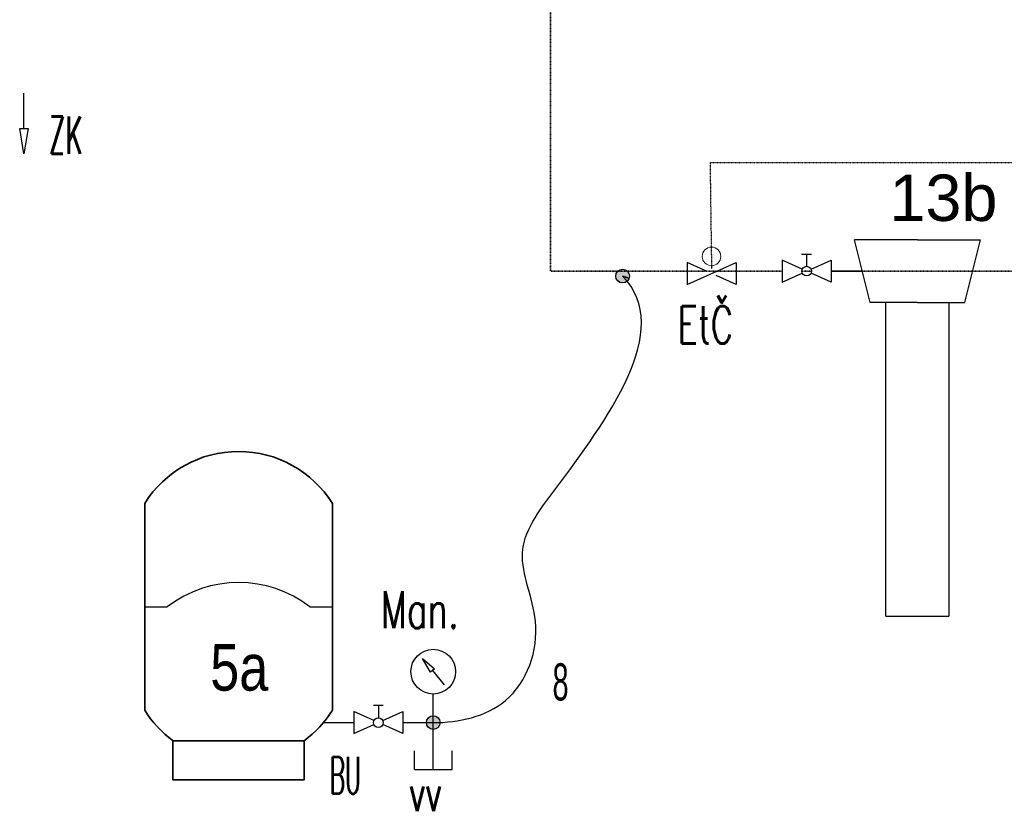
# Model space of a CAD drawing. Header units: millimetres. Extents: x -98431657 to -98227415, y -465497820 to -465456067.
# Tile 37 of 63: x -98397678 to -98396353, y -465490137 to -465489072. Entities that reach past the tile are written whole.
import ezdxf

# ---------------------------------------------------------------- set-up
doc = ezdxf.new("R2010")
doc.units = ezdxf.units.MM
doc.linetypes.add('Carkovana 0.5x', pattern=[0.14, 0.1, -0.04])
doc.linetypes.add('Teckovana', pattern=[0.06, 0, -0.06])
for name, color, linetype, lineweight in [('kanalizace nová', 4, 'Continuous', 18), ('WPF 2 - vrt', 7, 'Continuous', 25), ('základ', 7, 'Continuous', 25)]:
    doc.layers.add(name, color=color, linetype=linetype, lineweight=lineweight)
doc.styles.add('ARIAL', font='arial.ttf')
doc.styles.add('ARIALNARROW', font='ARIALN.TTF')
doc.styles.add('ROMANS', font='romans__.ttf')

msp = doc.modelspace()

# ---------------------------------------------------------------- hatches: boundary and pattern name
at = {"layer": 'základ', "true_color": 0x000000}
msp.add_hatch(color=18, dxfattribs=at).paths.add_polyline_path([(-98396876, -465489416.6), (-98396875.8, -465489418.5), (-98396875.3, -465489420.3), (-98396874.4, -465489421.9), (-98396873.2, -465489423.3), (-98396871.7, -465489424.4), (-98396870, -465489425.3), (-98396868.2, -465489425.7), (-98396866.4, -465489425.8), (-98396864.5, -465489425.5), (-98396862.8, -465489424.9), (-98396861.2, -465489423.9), (-98396859.8, -465489422.6), (-98396858.8, -465489421.1), (-98396858, -465489419.4), (-98396857.6, -465489417.6), (-98396857.6, -465489415.7), (-98396858, -465489413.9), (-98396858.8, -465489412.1), (-98396859.8, -465489410.6), (-98396861.2, -465489409.3), (-98396862.8, -465489408.3), (-98396864.5, -465489407.7), (-98396866.4, -465489407.4), (-98396868.2, -465489407.5), (-98396870, -465489408), (-98396871.7, -465489408.8), (-98396963.7, -465489409.9), (-98396874.4, -465489411.4), (-98396875.3, -465489413), (-98396875.8, -465489414.8)])
msp.add_hatch(color=18, dxfattribs=at).paths.add_polyline_path([(-98397130.8, -465490017.4), (-98397130.6, -465490015.5), (-98397130.1, -465490013.7), (-98397129.2, -465490012.1), (-98397127.9, -465490010.7), (-98397126.5, -465490009.5), (-98397124.8, -465490008.7), (-98397123, -465490008.2), (-98397121.1, -465490008.2), (-98397119.3, -465490008.4), (-98397117.5, -465490009.1), (-98397115.9, -465490010.1), (-98397114.6, -465490011.4), (-98397113.5, -465490012.9), (-98397112.8, -465490014.6), (-98397112.4, -465490016.4), (-98397112.4, -465490018.3), (-98397112.8, -465490020.1), (-98397113.5, -465490021.8), (-98397114.6, -465490023.4), (-98397115.9, -465490024.6), (-98397117.5, -465490025.6), (-98397119.3, -465490026.3), (-98397121.1, -465490026.6), (-98397123, -465490026.5), (-98397124.8, -465490026), (-98397126.5, -465490025.2), (-98397127.9, -465490024), (-98397129.2, -465490022.6), (-98397130.1, -465490021), (-98397130.6, -465490019.2)], flags=16)

# ---------------------------------------------------------------- linework, layer by layer
at = {"layer": 'kanalizace nová', "color": 0, "linetype": 'Continuous', "lineweight": 13}
msp.add_circle((-98396747.1, -465489390.1), 12.5, dxfattribs=at)
at = {"layer": 'WPF 2 - vrt'}
msp.add_line((-98397672.6, -465489218.1), (-98397672.6, -465489170.5), dxfattribs=at)
msp.add_lwpolyline([(-98397678.2, -465489218.1), (-98397666.9, -465489218.1), (-98397672.6, -465489251.9), (-98397678.2, -465489218.1)], close=True, dxfattribs=at)
at = {"layer": 'základ', "color": 171, "linetype": 'Carkovana 0.5x', "lineweight": 35, "true_color": 0x7070ff}
for p, q in [((-98396963.7, -465489409.9), (-98396963.7, -465488663.4)), ((-98396788, -465489409.9), (-98396963.7, -465489409.9)), ((-98396652.2, -465489409.9), (-98396963.7, -465489409.9)), ((-98396612.6, -465489409.9), (-98396625.6, -465489409.9)), ((-98396543.9, -465489409.9), (-98396586.1, -465489409.9)), ((-98396197.6, -465489409.9), (-98396586.1, -465489409.9)), ((-98396858, -465489419.4), (-98396866.8, -465489416.6))]:
    msp.add_line(p, q, dxfattribs=at)
at = {"layer": 'základ', "linetype": 'Teckovana'}
for q in [(-98396747.1, -465489406.4), (-98395840.6, -465489263.9)]:
    msp.add_line((-98396749.1, -465489263.9), q, dxfattribs=at)
at = {"layer": 'základ'}
for p, q in [((-98396470.1, -465489367.8), (-98396554.5, -465489367.8)), ((-98396533.4, -465489452.1), (-98396554.5, -465489367.8)), ((-98396470.1, -465489367.8), (-98396385.7, -465489367.8)), ((-98396385.7, -465489367.8), (-98396406.8, -465489452.1)), ((-98396625.8, -465489387), (-98396612.7, -465489387)), ((-98396619.3, -465489387), (-98396619.3, -465489403.3)), ((-98396619.3, -465489387), (-98396619.3, -465489403.3)), ((-98396747.1, -465489402.6), (-98396747.1, -465489406.4)), ((-98396747.1, -465489402.6), (-98396747.1, -465489406.4)), ((-98396470.1, -465489452.1), (-98396533.4, -465489452.1)), ((-98396512.3, -465489874), (-98396512.3, -465489452.1)), ((-98396470.1, -465489452.1), (-98396406.8, -465489452.1)), ((-98396427.9, -465489452.1), (-98396427.9, -465489874)), ((-98397510, -465489861.6), (-98397479.6, -465489861.6)), ((-98397287.7, -465489861.6), (-98397257.2, -465489861.6)), ((-98396512.3, -465489874), (-98396427.9, -465489874)), ((-98397122.8, -465489947.3), (-98397107, -465489966.6)), ((-98397121.6, -465490017.4), (-98397121.6, -465489978.9)), ((-98397188.8, -465489994.4), (-98397202, -465489994.4)), ((-98397195.4, -465489994.4), (-98397195.4, -465490010.7)), ((-98397195.4, -465489994.4), (-98397195.4, -465490010.7)), ((-98397269.4, -465490017.4), (-98397228.5, -465490017.4)), ((-98397162.5, -465490017.4), (-98397121.6, -465490017.4)), ((-98397121.6, -465490080.6), (-98397121.6, -465490017.4)), ((-98397146.9, -465490080.6), (-98397146.9, -465490055.3)), ((-98397096.3, -465490080.6), (-98397096.3, -465490055.3)), ((-98397146.9, -465490080.6), (-98397096.3, -465490080.6))]:
    msp.add_line(p, q, dxfattribs=at)
at = {"layer": 'základ', "color": 0, "lineweight": 35}
for p, q in [((-98397510, -465489722.5), (-98397510, -465489861.6)), ((-98397257.2, -465489722.5), (-98397257.2, -465489861.6)), ((-98397510, -465489861.6), (-98397510, -465490000.6)), ((-98397257.2, -465489861.6), (-98397257.2, -465490000.6)), ((-98397471.9, -465490041.7), (-98397295.4, -465490041.7))]:
    msp.add_line(p, q, dxfattribs=at)
at = {"layer": 'základ'}
for points in [[(-98396625.1, -465489407.3), (-98396652.2, -465489395.1), (-98396652.2, -465489424.8), (-98396625.1, -465489412.6)], [(-98396613.2, -465489407.3), (-98396586.1, -465489395.1), (-98396586.1, -465489424.8), (-98396613.2, -465489412.6)], [(-98396752.9, -465489410.3), (-98396780, -465489398.1), (-98396780, -465489427.9), (-98396752.9, -465489415.7)], [(-98396780, -465489427.9), (-98396713.9, -465489398.1), (-98396713.9, -465489427.9), (-98396741, -465489415.7)], [(-98397201.4, -465490014.7), (-98397228.5, -465490002.5), (-98397228.5, -465490032.2), (-98397201.4, -465490020)], [(-98397189.6, -465490014.7), (-98397162.5, -465490002.5), (-98397162.5, -465490032.2), (-98397189.6, -465490020)]]:
    msp.add_lwpolyline(points, dxfattribs=at)
msp.add_lwpolyline([(-98397120.1, -465489945.1), (-98397125.5, -465489949.6), (-98397136.1, -465489931), (-98397120.1, -465489945.1)], close=True, dxfattribs=at)
at = {"layer": 'základ', "color": 0, "lineweight": 35}
msp.add_lwpolyline([(-98397471.9, -465490041.7), (-98397471.9, -465490094.4), (-98397295.4, -465490094.4), (-98397295.4, -465490041.7)], dxfattribs=at)
at = {"layer": 'základ'}
for centre, radius in [((-98396866.8, -465489416.6), 9.22), ((-98396619.1, -465489409.9), 6.5), ((-98397121.6, -465489948.8), 30.1), ((-98397195.5, -465490017.4), 6.5), ((-98397121.6, -465490017.4), 9.22)]:
    msp.add_circle(centre, radius, dxfattribs=at)
at = {"layer": 'základ', "color": 0, "lineweight": 35}
for centre, start, end in [((-98397383.6, -465489801.5), 31.9819, 148.0181), ((-98397383.6, -465489921.7), 211.9819, 233.6809), ((-98397383.6, -465489921.7), 306.3191, 328.0181)]:
    msp.add_arc(centre, 149, start, end, dxfattribs=at)
at = {"layer": 'základ'}
msp.add_arc((-98397383.6, -465489986.1), 157.2, 52.3719, 127.6281, dxfattribs=at)
at = {"layer": 'základ', "linetype": 'Continuous', "start_tangent": (1, 0), "end_tangent": (-0.287479, 0.291658)}
msp.add_spline([(-98397121.6, -465490017.4), (-98397024.3, -465489987.6), (-98396984, -465489881.2), (-98397001.6, -465489789.4), (-98396958, -465489704), (-98396866.8, -465489416.6)], degree=3, dxfattribs=at)

# ---------------------------------------------------------------- texts
at = {"color": 0, "linetype": 'Continuous', "lineweight": 13, "insert": (-98396507.9, -465489343.3), "char_height": 62.5, "width": 177.221, "attachment_point": 7, "style": 'ARIAL'}
msp.add_mtext('{\\fArial|i0|b0;\\H62.500000;\\W1.000000;\\C7;13b}\\P', dxfattribs=at)
at = {"layer": 'WPF 2 - vrt', "char_height": 50, "attachment_point": 4, "style": 'ROMANS'}
for s, insert, width in [('\\W0.51;ZK', (-98397638.5, -465489227), 70.981), ('\\W0.67;EtČ', (-98396792.6, -465489482.1), 110.012)]:
    msp.add_mtext(s, dxfattribs=dict(at, insert=insert, width=width))
at = {"layer": 'základ'}
for s, insert, char_height, width, attachment_point, style in [('\\W0.68;Man.', (-98397192.2, -465489890.3), 50, 145.39, 7, 'ROMANS'), ('\\W0.98;5a', (-98397382.7, -465489943.5), 62.5, 109.916, 5, 'ARIALNARROW'), ('\\W0.68;8', (-98396950.3, -465489962.9), 50, 39.227, 5, 'ARIALNARROW'), ('\\W0.46;BU', (-98397261.2, -465490088.4), 50, 69.807, 4, 'ROMANS'), ('\\W0.64;vv', (-98397154.1, -465490111.7), 50, 74.219, 4, 'ROMANS')]:
    msp.add_mtext(s, dxfattribs=dict(at, insert=insert, char_height=char_height, width=width, attachment_point=attachment_point, style=style))

doc.saveas('drawing.dxf')
